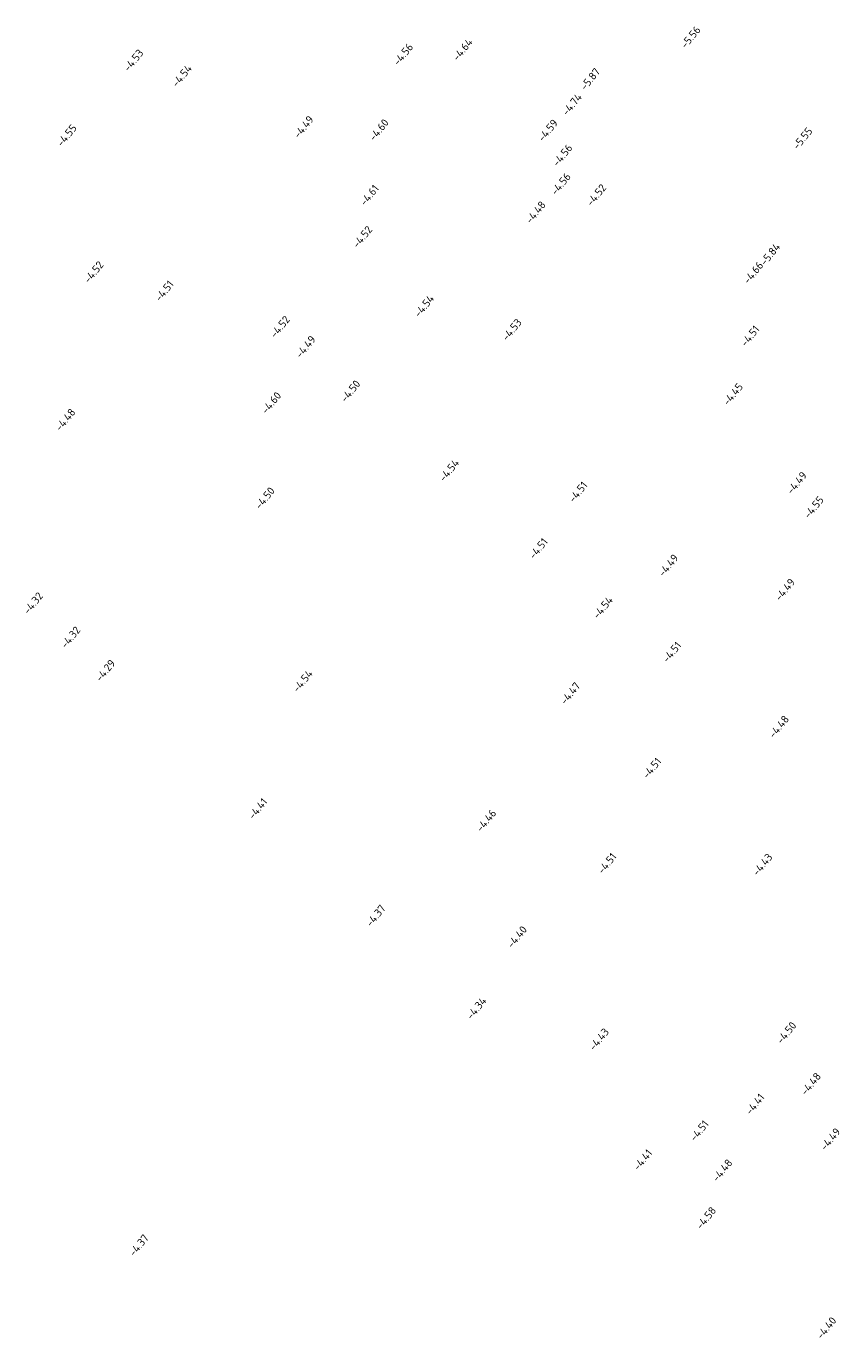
# Model space of a CAD drawing. Extents: x 107806 to 108294, y 478685 to 479420.
# Tile 9 of 13: x 108057 to 108110, y 479148 to 479233. Entities that reach past the tile are written whole.
import ezdxf
from ezdxf.enums import TextEntityAlignment as Align

# ---------------------------------------------------------------- set-up
doc = ezdxf.new("R2010")
doc.units = 0
doc.layers.add('B-XX-AL-HOOGTELABEL-S', color=252, linetype='CONTINUOUS', lineweight=25)
doc.styles.add('NLCS 00', font='isocpeur.ttf')

msp = doc.modelspace()

# ---------------------------------------------------------------- texts
at = {"layer": 'B-XX-AL-HOOGTELABEL-S', "style": 'NLCS 00'}
for s, p in [('-5.56', (108100.111, 479231.66)), ('-4.53', (108064.086, 479230.165)), ('-4.56', (108081.522, 479230.55)), ('-4.56', (108081.522, 479230.55)), ('-4.64', (108085.363, 479230.856)), ('-4.54', (108067.214, 479229.166)), ('-5.87', (108093.614, 479228.955)), ('-4.74', (108092.437, 479227.317)), ('-4.49', (108075.088, 479225.865)), ('-4.55', (108059.771, 479225.314)), ('-4.60', (108079.951, 479225.67)), ('-4.59', (108090.88, 479225.639)), ('-5.55', (108107.344, 479225.12)), ('-4.56', (108091.822, 479224.032)), ('-4.56', (108091.715, 479222.174)), ('-4.61', (108079.338, 479221.45)), ('-4.52', (108094.012, 479221.462)), ('-4.48', (108090.091, 479220.345)), ('-4.48', (108090.091, 479220.345)), ('-4.52', (108078.885, 479218.757)), ('-4.52', (108078.885, 479218.757)), ('-5.84', (108105.254, 479217.639)), ('-4.52', (108061.511, 479216.484)), ('-4.66', (108104.163, 479216.446)), ('-4.51', (108066.075, 479215.265)), ('-4.54', (108082.875, 479214.293)), ('-4.52', (108073.559, 479212.947)), ('-4.53', (108088.545, 479212.758)), ('-4.51', (108103.955, 479212.353)), ('-4.49', (108075.218, 479211.658)), ('-4.50', (108078.114, 479208.795)), ('-4.45', (108102.84, 479208.594)), ('-4.60', (108072.998, 479208.038)), ('-4.48', (108059.681, 479206.944)), ('-4.54', (108084.493, 479203.677)), ('-4.51', (108092.83, 479202.277)), ('-4.49', (108106.976, 479202.87)), ('-4.50', (108072.581, 479201.884)), ('-4.55', (108108.071, 479201.291)), ('-4.51', (108090.263, 479198.626)), ('-4.49', (108098.67, 479197.534)), ('-4.49', (108106.209, 479195.969)), ('-4.32', (108057.601, 479195.097)), ('-4.54', (108094.435, 479194.815)), ('-4.32', (108060.017, 479192.888)), ('-4.32', (108060.017, 479192.888)), ('-4.51', (108098.896, 479191.932)), ('-4.29', (108062.269, 479190.741)), ('-4.29', (108062.269, 479190.741)), ('-4.54', (108075.025, 479190.063)), ('-4.47', (108092.326, 479189.267)), ('-4.48', (108105.817, 479187.115)), ('-4.51', (108097.604, 479184.439)), ('-4.41', (108072.122, 479181.821)), ('-4.46', (108086.892, 479181.047)), ('-4.51', (108094.705, 479178.279)), ('-4.43', (108104.755, 479178.211)), ('-4.37', (108079.748, 479174.901)), ('-4.40', (108088.885, 479173.532)), ('-4.34', (108086.262, 479168.925)), ('-4.43', (108094.184, 479166.917)), ('-4.50', (108106.307, 479167.341)), ('-4.48', (108107.885, 479164.04)), ('-4.41', (108104.273, 479162.727)), ('-4.51', (108100.667, 479161.009)), ('-4.49', (108109.146, 479160.466)), ('-4.41', (108097.012, 479159.128)), ('-4.48', (108102.159, 479158.45)), ('-4.58', (108101.111, 479155.375)), ('-4.37', (108064.43, 479153.609)), ('-4.40', (108108.891, 479148.268))]:
    msp.add_text(s, height=0.5, rotation=50.94054, dxfattribs=at).set_placement(p, align=Align.CENTER)

doc.saveas('drawing.dxf')
